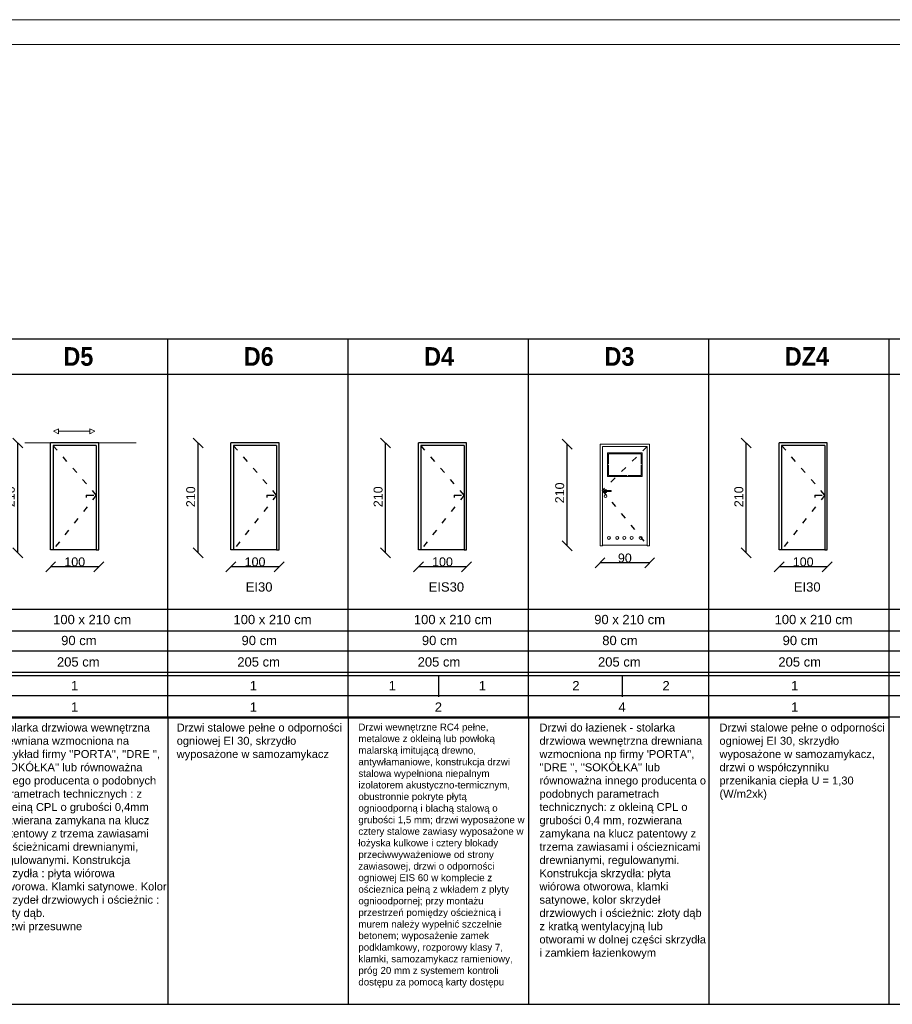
# Model space of a CAD drawing. Header units: millimetres. Extents: x 6197 to 108098, y 4257 to 29730.
# Tile 147 of 148: x 86201 to 87958, y 11392 to 13375. Entities that reach past the tile are written whole.
import ezdxf

# ---------------------------------------------------------------- set-up
doc = ezdxf.new("R2010")
doc.units = ezdxf.units.MM
doc.linetypes.add('ACAD_ISO03W100', pattern=[30, 12, -18])
for name, color, linetype in [('0_pomocniczy', 7, 'Continuous'), ('inne', 7, 'Continuous'), ('R-----WY', 1, 'Continuous'), ('R-TAB', 1, 'Continuous')]:
    doc.layers.add(name, color=color, linetype=linetype)
doc.styles.get("Standard").update_dxf_attribs({"font": 'arial.ttf'})
doc.dimstyles.new('ISO-25', dxfattribs={"dimtxt": 2.5, "dimasz": 2.5, "dimexe": 1.25, "dimexo": 0.625, "dimtad": 1, "dimtxsty": 'Standard', "dimcen": 2.5, "dimadec": 0, "dimazin": 0, "dimtfac": 1, "dimtmove": 0, "dimatfit": 3, "dimfxl": 1, "dimarcsym": 0})

# ---------------------------------------------------------------- blocks, each defined once
blk = doc.blocks.new('_Oblique')
at = {"color": 0, "linetype": 'ByBlock', "lineweight": -2}
blk.add_line((-0.5, -0.5), (0.5, 0.5), dxfattribs=at)
blk = doc.blocks.new('*D1728')
at = {"color": 0, "lineweight": -2, "transparency": 16777216}
blk.add_line((86360.2, 12273.1), (86263.2, 12273.1), dxfattribs=at)
at = {"layer": 'Defpoints', "color": 0, "transparency": 16777216}
for p in [(86263.2, 12307.4), (86360.2, 12307.4), (86263.2, 12273.1)]:
    blk.add_point(p, dxfattribs=at)
at = {"color": 0, "lineweight": -2, "transparency": 16777216, "xscale": 20, "yscale": 20, "zscale": 20, "rotation": 180}
blk.add_blockref('_Oblique', (86263.2, 12273.1), dxfattribs=at)
at = {"color": 0, "lineweight": -2, "transparency": 16777216, "xscale": 20, "yscale": 20, "zscale": 20}
blk.add_blockref('_Oblique', (86360.2, 12273.1), dxfattribs=at)
at = {"color": 0, "lineweight": 20, "transparency": 16777216, "insert": (86311.7, 12282.9), "char_height": 18, "attachment_point": 5}
blk.add_mtext('100', dxfattribs=at)
blk = doc.blocks.new('*D1729')
at = {"color": 0, "lineweight": -2, "transparency": 16777216}
blk.add_line((86197, 12301.1), (86197, 12522.4), dxfattribs=at)
at = {"layer": 'Defpoints', "color": 0, "transparency": 16777216}
for p in [(86197, 12522.4), (86263.2, 12522.4), (86263.2, 12301.1)]:
    blk.add_point(p, dxfattribs=at)
at = {"color": 0, "lineweight": -2, "transparency": 16777216, "xscale": 20, "yscale": 20, "zscale": 20}
for p, rotation in [((86197, 12522.4), 90), ((86197, 12301.1), 270)]:
    blk.add_blockref('_Oblique', p, dxfattribs=dict(at, rotation=rotation))
at = {"color": 0, "lineweight": 20, "transparency": 16777216, "insert": (86182.1, 12414.1), "char_height": 18, "attachment_point": 5, "rotation": 90}
blk.add_mtext('210', dxfattribs=at)
blk = doc.blocks.new('*D1730')
at = {"color": 0, "lineweight": -2, "transparency": 16777216}
blk.add_line((86723.4, 12273.1), (86626.4, 12273.1), dxfattribs=at)
at = {"layer": 'Defpoints', "color": 0, "transparency": 16777216}
for p in [(86626.4, 12307.4), (86723.4, 12307.4), (86626.4, 12273.1)]:
    blk.add_point(p, dxfattribs=at)
at = {"color": 0, "lineweight": -2, "transparency": 16777216, "xscale": 20, "yscale": 20, "zscale": 20, "rotation": 180}
blk.add_blockref('_Oblique', (86626.4, 12273.1), dxfattribs=at)
at = {"color": 0, "lineweight": -2, "transparency": 16777216, "xscale": 20, "yscale": 20, "zscale": 20}
blk.add_blockref('_Oblique', (86723.4, 12273.1), dxfattribs=at)
at = {"color": 0, "lineweight": 20, "transparency": 16777216, "insert": (86674.9, 12282.9), "char_height": 18, "attachment_point": 5}
blk.add_mtext('100', dxfattribs=at)
blk = doc.blocks.new('*D1731')
at = {"color": 0, "lineweight": -2, "transparency": 16777216}
blk.add_line((86560.3, 12301.1), (86560.3, 12522.4), dxfattribs=at)
at = {"layer": 'Defpoints', "color": 0, "transparency": 16777216}
for p in [(86560.3, 12522.4), (86626.4, 12522.4), (86626.4, 12301.1)]:
    blk.add_point(p, dxfattribs=at)
at = {"color": 0, "lineweight": -2, "transparency": 16777216, "xscale": 20, "yscale": 20, "zscale": 20}
for p, rotation in [((86560.3, 12522.4), 90), ((86560.3, 12301.1), 270)]:
    blk.add_blockref('_Oblique', p, dxfattribs=dict(at, rotation=rotation))
at = {"color": 0, "lineweight": 20, "transparency": 16777216, "insert": (86545.4, 12414.1), "char_height": 18, "attachment_point": 5, "rotation": 90}
blk.add_mtext('210', dxfattribs=at)
blk = doc.blocks.new('*D1732')
at = {"color": 0, "lineweight": -2, "transparency": 16777216}
blk.add_line((87100.9, 12273.1), (87003.9, 12273.1), dxfattribs=at)
at = {"layer": 'Defpoints', "color": 0, "transparency": 16777216}
for p in [(87003.9, 12307.4), (87100.9, 12307.4), (87003.9, 12273.1)]:
    blk.add_point(p, dxfattribs=at)
at = {"color": 0, "lineweight": -2, "transparency": 16777216, "xscale": 20, "yscale": 20, "zscale": 20, "rotation": 180}
blk.add_blockref('_Oblique', (87003.9, 12273.1), dxfattribs=at)
at = {"color": 0, "lineweight": -2, "transparency": 16777216, "xscale": 20, "yscale": 20, "zscale": 20}
blk.add_blockref('_Oblique', (87100.9, 12273.1), dxfattribs=at)
at = {"color": 0, "lineweight": 20, "transparency": 16777216, "insert": (87052.4, 12282.9), "char_height": 18, "attachment_point": 5}
blk.add_mtext('100', dxfattribs=at)
blk = doc.blocks.new('*D1733')
at = {"color": 0, "lineweight": -2, "transparency": 16777216}
blk.add_line((86937.7, 12301.1), (86937.7, 12522.4), dxfattribs=at)
at = {"layer": 'Defpoints', "color": 0, "transparency": 16777216}
for p in [(86937.7, 12522.4), (87003.9, 12522.4), (87003.9, 12301.1)]:
    blk.add_point(p, dxfattribs=at)
at = {"color": 0, "lineweight": -2, "transparency": 16777216, "xscale": 20, "yscale": 20, "zscale": 20}
for p, rotation in [((86937.7, 12522.4), 90), ((86937.7, 12301.1), 270)]:
    blk.add_blockref('_Oblique', p, dxfattribs=dict(at, rotation=rotation))
at = {"color": 0, "lineweight": 20, "transparency": 16777216, "insert": (86922.8, 12414.1), "char_height": 18, "attachment_point": 5, "rotation": 90}
blk.add_mtext('210', dxfattribs=at)
blk = doc.blocks.new('*D1734')
at = {"color": 0, "lineweight": -2, "transparency": 16777216}
blk.add_line((87469.7, 12280.9), (87369.7, 12280.9), dxfattribs=at)
at = {"layer": 'Defpoints', "color": 0, "transparency": 16777216}
for p in [(87369.7, 12315.2), (87469.7, 12315.2), (87369.7, 12280.9)]:
    blk.add_point(p, dxfattribs=at)
at = {"color": 0, "lineweight": -2, "transparency": 16777216, "xscale": 20, "yscale": 20, "zscale": 20, "rotation": 180}
blk.add_blockref('_Oblique', (87369.7, 12280.9), dxfattribs=at)
at = {"color": 0, "lineweight": -2, "transparency": 16777216, "xscale": 20, "yscale": 20, "zscale": 20}
blk.add_blockref('_Oblique', (87469.7, 12280.9), dxfattribs=at)
at = {"color": 0, "lineweight": 20, "transparency": 16777216, "insert": (87419.7, 12290.7), "char_height": 18, "attachment_point": 5}
blk.add_mtext('90', dxfattribs=at)
blk = doc.blocks.new('*D1735')
at = {"color": 0, "lineweight": -2, "transparency": 16777216}
blk.add_line((87303.5, 12315.2), (87303.5, 12520.2), dxfattribs=at)
at = {"layer": 'Defpoints', "color": 0, "transparency": 16777216}
for p in [(87303.5, 12520.2), (87369.7, 12520.2), (87369.7, 12315.2)]:
    blk.add_point(p, dxfattribs=at)
at = {"color": 0, "lineweight": -2, "transparency": 16777216, "xscale": 20, "yscale": 20, "zscale": 20}
for p, rotation in [((87303.5, 12520.2), 90), ((87303.5, 12315.2), 270)]:
    blk.add_blockref('_Oblique', p, dxfattribs=dict(at, rotation=rotation))
at = {"color": 0, "lineweight": 20, "transparency": 16777216, "insert": (87288.6, 12421.9), "char_height": 18, "attachment_point": 5, "rotation": 90}
blk.add_mtext('210', dxfattribs=at)
blk = doc.blocks.new('*D1736')
at = {"color": 0, "lineweight": -2, "transparency": 16777216}
blk.add_line((87827.4, 12273.1), (87730.4, 12273.1), dxfattribs=at)
at = {"layer": 'Defpoints', "color": 0, "transparency": 16777216}
for p in [(87730.4, 12307.4), (87827.4, 12307.4), (87730.4, 12273.1)]:
    blk.add_point(p, dxfattribs=at)
at = {"color": 0, "lineweight": -2, "transparency": 16777216, "xscale": 20, "yscale": 20, "zscale": 20, "rotation": 180}
blk.add_blockref('_Oblique', (87730.4, 12273.1), dxfattribs=at)
at = {"color": 0, "lineweight": -2, "transparency": 16777216, "xscale": 20, "yscale": 20, "zscale": 20}
blk.add_blockref('_Oblique', (87827.4, 12273.1), dxfattribs=at)
at = {"color": 0, "lineweight": 20, "transparency": 16777216, "insert": (87778.9, 12282.9), "char_height": 18, "attachment_point": 5}
blk.add_mtext('100', dxfattribs=at)
blk = doc.blocks.new('*D1737')
at = {"color": 0, "lineweight": -2, "transparency": 16777216}
blk.add_line((87664.2, 12301.1), (87664.2, 12522.4), dxfattribs=at)
at = {"layer": 'Defpoints', "color": 0, "transparency": 16777216}
for p in [(87664.2, 12522.4), (87730.4, 12522.4), (87730.4, 12301.1)]:
    blk.add_point(p, dxfattribs=at)
at = {"color": 0, "lineweight": -2, "transparency": 16777216, "xscale": 20, "yscale": 20, "zscale": 20}
for p, rotation in [((87664.2, 12522.4), 90), ((87664.2, 12301.1), 270)]:
    blk.add_blockref('_Oblique', p, dxfattribs=dict(at, rotation=rotation))
at = {"color": 0, "lineweight": 20, "transparency": 16777216, "insert": (87649.4, 12414.1), "char_height": 18, "attachment_point": 5, "rotation": 90}
blk.add_mtext('210', dxfattribs=at)

msp = doc.modelspace()

# ---------------------------------------------------------------- linework, layer by layer
at = {"color": 3, "lineweight": 0}
msp.add_line((84088.837, 13374.853), (90028.837, 13374.853), dxfattribs=at)
at = {"lineweight": 0}
msp.add_line((84138.837, 13324.853), (89978.837, 13324.853), dxfattribs=at)
at = {"lineweight": 20}
for p, q in [((86268.924, 12545.921), (86278.924, 12550.921)), ((86268.924, 12545.921), (86278.924, 12540.921)), ((86278.924, 12545.921), (86278.924, 12550.921)), ((86278.924, 12550.921), (86278.924, 12540.921)), ((86278.924, 12545.921), (86342.038, 12545.921)), ((86342.038, 12550.921), (86342.038, 12540.921)), ((86352.038, 12545.921), (86342.038, 12550.921)), ((86352.038, 12545.921), (86342.038, 12540.921)), ((86211.506, 12522.423), (86435.275, 12522.423))]:
    msp.add_line(p, q, dxfattribs=at)
at = {"layer": '0_pomocniczy', "color": 0}
for p, q in [((84948.171, 12732.35), (86862.521, 12732.35)), ((85311.44, 12732.35), (86862.521, 12732.35)), ((85311.44, 12732.35), (87225.79, 12732.35)), ((85674.709, 12732.35), (87225.79, 12732.35)), ((85674.709, 12732.35), (87225.79, 12732.35)), ((85674.709, 12732.35), (87589.06, 12732.35)), ((86037.979, 12732.35), (87225.79, 12732.35)), ((86037.979, 12732.35), (87589.06, 12732.35)), ((86037.979, 12732.35), (87589.06, 12732.35)), ((86037.979, 12732.35), (89042.138, 12732.35)), ((86401.248, 12732.35), (87589.06, 12732.35)), ((86401.248, 12732.35), (89042.138, 12732.35)), ((86401.248, 12732.35), (89042.138, 12732.35)), ((86401.248, 12732.35), (89042.138, 12732.35)), ((86499.252, 11967.575), (86499.252, 12732.35)), ((86764.518, 12732.35), (89042.138, 12732.35)), ((86764.518, 12732.35), (89042.138, 12732.35)), ((86764.518, 12732.35), (89042.138, 12732.35)), ((86862.521, 11967.575), (86862.521, 12732.35)), ((87127.787, 12732.35), (89042.138, 12732.35)), ((87225.79, 11967.575), (87225.79, 12732.35)), ((87589.06, 11967.575), (87589.06, 12732.35)), ((87952.329, 11392.001), (87952.329, 12732.35)), ((84948.171, 12661.018), (86862.521, 12661.018)), ((84948.171, 12661.018), (86862.521, 12661.018)), ((85311.44, 12661.018), (86862.521, 12661.018)), ((85311.44, 12661.018), (86862.521, 12661.018)), ((85311.44, 12661.018), (87225.79, 12661.018)), ((85311.44, 12661.018), (87225.79, 12661.018)), ((85674.709, 12661.018), (87225.79, 12661.018)), ((85674.709, 12661.018), (87225.79, 12661.018)), ((85674.709, 12661.018), (87225.79, 12661.018)), ((85674.709, 12661.018), (87225.79, 12661.018)), ((85674.709, 12661.018), (87589.06, 12661.018)), ((85674.709, 12661.018), (87589.06, 12661.018)), ((86037.979, 12661.018), (87225.79, 12661.018)), ((86037.979, 12661.018), (87225.79, 12661.018)), ((86037.979, 12661.018), (87589.06, 12661.018)), ((86037.979, 12661.018), (87589.06, 12661.018)), ((86037.979, 12661.018), (87589.06, 12661.018)), ((86037.979, 12661.018), (87589.06, 12661.018)), ((86037.979, 12661.018), (89042.138, 12661.018)), ((86037.979, 12661.018), (89042.138, 12661.018)), ((86401.248, 12661.018), (87589.06, 12661.018)), ((86401.248, 12661.018), (87589.06, 12661.018)), ((86401.248, 12661.018), (89042.138, 12661.018)), ((86401.248, 12661.018), (89042.138, 12661.018)), ((86401.248, 12661.018), (89042.138, 12661.018)), ((86401.248, 12661.018), (89042.138, 12661.018)), ((86401.248, 12661.018), (89042.138, 12661.018)), ((86401.248, 12661.018), (89042.138, 12661.018)), ((86764.518, 12661.018), (89042.138, 12661.018)), ((86764.518, 12661.018), (89042.138, 12661.018)), ((86764.518, 12661.018), (89042.138, 12661.018)), ((86764.518, 12661.018), (89042.138, 12661.018)), ((86764.518, 12661.018), (89042.138, 12661.018)), ((86764.518, 12661.018), (89042.138, 12661.018)), ((87127.787, 12661.018), (89042.138, 12661.018)), ((87127.787, 12661.018), (89042.138, 12661.018)), ((84948.171, 12187.486), (86862.521, 12187.486)), ((85311.44, 12187.486), (86862.521, 12187.486)), ((85311.44, 12187.486), (87225.79, 12187.486)), ((85674.709, 12187.486), (87225.79, 12187.486)), ((85674.709, 12187.486), (87225.79, 12187.486)), ((85674.709, 12187.486), (87589.06, 12187.486)), ((86037.979, 12187.486), (87225.79, 12187.486)), ((86037.979, 12187.486), (87589.06, 12187.486)), ((86037.979, 12187.486), (87589.06, 12187.486)), ((86037.979, 12187.486), (89042.138, 12187.486)), ((86401.248, 12187.486), (87589.06, 12187.486)), ((86401.248, 12187.486), (89042.138, 12187.486)), ((86401.248, 12187.486), (89042.138, 12187.486)), ((86401.248, 12187.486), (89042.138, 12187.486)), ((86764.518, 12187.486), (89042.138, 12187.486)), ((86764.518, 12187.486), (89042.138, 12187.486)), ((86764.518, 12187.486), (89042.138, 12187.486)), ((87127.787, 12187.486), (89042.138, 12187.486)), ((84948.171, 12144.378), (86862.521, 12144.378)), ((85311.44, 12144.378), (86862.521, 12144.378)), ((85311.44, 12144.378), (87225.79, 12144.378)), ((85674.709, 12144.378), (87225.79, 12144.378)), ((85674.709, 12144.378), (87225.79, 12144.378)), ((85674.709, 12144.378), (87589.06, 12144.378)), ((86037.979, 12144.378), (87225.79, 12144.378)), ((86037.979, 12144.378), (87589.06, 12144.378)), ((86037.979, 12144.378), (87589.06, 12144.378)), ((86037.979, 12144.378), (89042.138, 12144.378)), ((86401.248, 12144.378), (87589.06, 12144.378)), ((86401.248, 12144.378), (89042.138, 12144.378)), ((86401.248, 12144.378), (89042.138, 12144.378)), ((86401.248, 12144.378), (89042.138, 12144.378)), ((86764.518, 12144.378), (89042.138, 12144.378)), ((86764.518, 12144.378), (89042.138, 12144.378)), ((86764.518, 12144.378), (89042.138, 12144.378)), ((87127.787, 12144.378), (89042.138, 12144.378)), ((84948.171, 12103.681), (86862.521, 12103.681)), ((85311.44, 12103.681), (86862.521, 12103.681)), ((85311.44, 12103.681), (87225.79, 12103.681)), ((85674.709, 12103.681), (87225.79, 12103.681)), ((85674.709, 12103.681), (87225.79, 12103.681)), ((85674.709, 12103.681), (87589.06, 12103.681)), ((86037.979, 12103.681), (87225.79, 12103.681)), ((86037.979, 12103.681), (87589.06, 12103.681)), ((86037.979, 12103.681), (87589.06, 12103.681)), ((86037.979, 12103.681), (89042.138, 12103.681)), ((86401.248, 12103.681), (87589.06, 12103.681)), ((86401.248, 12103.681), (89042.138, 12103.681)), ((86401.248, 12103.681), (89042.138, 12103.681)), ((86401.248, 12103.681), (89042.138, 12103.681)), ((86764.518, 12103.681), (89042.138, 12103.681)), ((86764.518, 12103.681), (89042.138, 12103.681)), ((86764.518, 12103.681), (89042.138, 12103.681)), ((87127.787, 12103.681), (89042.138, 12103.681)), ((84948.171, 12060.602), (86862.521, 12060.602)), ((85311.44, 12060.602), (86862.521, 12060.602)), ((85311.44, 12060.602), (87225.79, 12060.602)), ((85674.709, 12060.602), (87225.79, 12060.602)), ((85674.709, 12060.602), (87225.79, 12060.602)), ((85674.709, 12060.602), (87589.06, 12060.602)), ((86037.979, 12060.602), (87225.79, 12060.602)), ((86037.979, 12060.602), (87589.06, 12060.602)), ((86037.979, 12060.602), (87589.06, 12060.602)), ((86037.979, 12060.602), (89042.138, 12060.602)), ((86401.248, 12060.602), (87589.06, 12060.602)), ((86401.248, 12060.602), (89042.138, 12060.602)), ((86401.248, 12060.602), (89042.138, 12060.602)), ((86401.248, 12060.602), (89042.138, 12060.602)), ((86764.518, 12060.602), (89042.138, 12060.602)), ((86764.518, 12060.602), (89042.138, 12060.602)), ((86764.518, 12060.602), (89042.138, 12060.602)), ((87127.787, 12060.602), (89042.138, 12060.602)), ((84948.171, 12054.384), (86862.521, 12054.384)), ((85311.44, 12054.384), (86862.521, 12054.384)), ((85311.44, 12054.384), (87225.79, 12054.384)), ((85674.709, 12054.384), (87225.79, 12054.384)), ((85674.709, 12054.384), (87225.79, 12054.384)), ((85674.709, 12054.384), (87589.06, 12054.384)), ((86037.979, 12054.384), (87225.79, 12054.384)), ((86037.979, 12054.384), (87589.06, 12054.384)), ((86037.979, 12054.384), (87589.06, 12054.384)), ((86037.979, 12054.384), (89042.138, 12054.384)), ((86401.248, 12054.384), (87589.06, 12054.384)), ((86401.248, 12054.384), (89042.138, 12054.384)), ((86401.248, 12054.384), (89042.138, 12054.384)), ((86401.248, 12054.384), (89042.138, 12054.384)), ((86764.518, 12054.384), (89042.138, 12054.384)), ((86764.518, 12054.384), (89042.138, 12054.384)), ((86764.518, 12054.384), (89042.138, 12054.384)), ((87044.156, 12054.384), (87044.156, 12010.98)), ((87127.787, 12054.384), (89042.138, 12054.384)), ((87414.118, 12054.384), (87414.118, 12010.98)), ((86499.252, 12013.687), (86499.252, 12018.041)), ((86862.521, 12013.687), (86862.521, 12018.041)), ((87044.156, 12018.041), (87044.156, 12013.687)), ((87225.79, 12013.687), (87225.79, 12018.041)), ((87589.06, 12013.687), (87589.06, 12018.041)), ((84948.171, 12013.687), (86862.521, 12013.687)), ((84948.171, 12013.687), (86862.521, 12013.687)), ((85311.44, 12013.687), (86862.521, 12013.687)), ((85311.44, 12013.687), (86862.521, 12013.687)), ((85311.44, 12013.687), (87225.79, 12013.687)), ((85674.709, 12013.687), (87225.79, 12013.687)), ((85674.709, 12013.687), (87225.79, 12013.687)), ((85674.709, 12013.687), (87225.79, 12013.687)), ((85674.709, 12013.687), (87225.79, 12013.687)), ((85674.709, 12013.687), (87589.06, 12013.687)), ((85674.709, 12013.687), (87589.06, 12013.687)), ((86037.979, 12013.687), (87225.79, 12013.687)), ((86037.979, 12013.687), (87225.79, 12013.687)), ((86037.979, 12013.687), (87589.06, 12013.687)), ((86037.979, 12013.687), (87589.06, 12013.687)), ((86037.979, 12013.687), (87589.06, 12013.687)), ((86037.979, 12013.687), (87589.06, 12013.687)), ((86037.979, 12013.687), (89042.138, 12013.687)), ((86037.979, 12013.687), (89042.138, 12013.687)), ((86401.248, 12013.687), (87589.06, 12013.687)), ((86401.248, 12013.687), (87589.06, 12013.687)), ((86401.248, 12013.687), (89042.138, 12013.687)), ((86401.248, 12013.687), (89042.138, 12013.687)), ((86401.248, 12013.687), (89042.138, 12013.687)), ((86401.248, 12013.687), (89042.138, 12013.687)), ((86401.248, 12013.687), (89042.138, 12013.687)), ((86401.248, 12013.687), (89042.138, 12013.687)), ((86499.252, 11970.632), (86499.252, 12013.687)), ((86764.518, 12013.687), (89042.138, 12013.687)), ((86764.518, 12013.687), (89042.138, 12013.687)), ((86764.518, 12013.687), (89042.138, 12013.687)), ((86764.518, 12013.687), (89042.138, 12013.687)), ((86764.518, 12013.687), (89042.138, 12013.687)), ((86764.518, 12013.687), (89042.138, 12013.687)), ((86862.521, 11970.632), (86862.521, 12013.687)), ((87127.787, 12013.687), (89042.138, 12013.687)), ((87127.787, 12013.687), (89042.138, 12013.687)), ((87225.79, 11970.632), (87225.79, 12013.687)), ((87589.06, 11970.632), (87589.06, 12013.687)), ((84948.171, 11970.632), (86862.521, 11970.632)), ((84948.171, 11968.822), (86862.521, 11968.822)), ((85311.44, 11970.632), (86862.521, 11970.632)), ((85311.44, 11970.632), (87225.79, 11970.632)), ((85311.44, 11968.822), (86862.521, 11968.822)), ((85311.44, 11968.822), (87225.79, 11968.822)), ((85674.709, 11970.632), (87225.79, 11970.632)), ((85674.709, 11970.632), (87225.79, 11970.632)), ((85674.709, 11970.632), (87589.06, 11970.632)), ((85674.709, 11968.822), (87225.79, 11968.822)), ((85674.709, 11968.822), (87225.79, 11968.822)), ((85674.709, 11968.822), (87589.06, 11968.822)), ((86037.979, 11970.632), (87225.79, 11970.632)), ((86037.979, 11970.632), (87589.06, 11970.632)), ((86037.979, 11970.632), (87589.06, 11970.632)), ((86037.979, 11970.632), (89042.138, 11970.632)), ((86037.979, 11968.822), (87225.79, 11968.822)), ((86037.979, 11968.822), (87589.06, 11968.822)), ((86037.979, 11968.822), (87589.06, 11968.822)), ((86037.979, 11968.822), (87952.329, 11968.822)), ((86401.248, 11970.632), (87589.06, 11970.632)), ((86401.248, 11970.632), (89042.138, 11970.632)), ((86401.248, 11970.632), (89042.138, 11970.632)), ((86401.248, 11970.632), (89042.138, 11970.632)), ((86401.248, 11968.822), (87589.06, 11968.822)), ((86401.248, 11968.822), (87952.329, 11968.822)), ((86401.248, 11968.822), (87952.329, 11968.822)), ((86401.248, 11968.822), (87952.329, 11968.822)), ((86499.252, 11970.632), (86499.252, 11392.001)), ((86764.518, 11970.632), (89042.138, 11970.632)), ((86764.518, 11970.632), (89042.138, 11970.632)), ((86764.518, 11970.632), (89042.138, 11970.632)), ((86764.518, 11968.822), (87952.329, 11968.822)), ((86764.518, 11968.822), (87952.329, 11968.822)), ((86764.518, 11968.822), (87952.329, 11968.822)), ((86862.521, 11970.632), (86862.521, 11392.001)), ((87127.787, 11970.632), (89042.138, 11970.632)), ((87127.787, 11968.822), (87952.329, 11968.822)), ((87225.79, 11970.632), (87225.79, 11392.001)), ((87589.06, 11970.632), (87589.06, 11392.001)), ((84948.171, 11392.001), (86862.521, 11392.001)), ((85311.44, 11392.001), (86862.521, 11392.001)), ((85311.44, 11392.001), (87225.79, 11392.001)), ((85674.709, 11392.001), (87225.79, 11392.001)), ((85674.709, 11392.001), (87225.79, 11392.001)), ((85674.709, 11392.001), (87589.06, 11392.001)), ((86037.979, 11392.001), (87225.79, 11392.001)), ((86037.979, 11392.001), (87589.06, 11392.001)), ((86037.979, 11392.001), (87589.06, 11392.001)), ((86037.979, 11392.001), (87952.329, 11392.001)), ((86401.248, 11392.001), (87589.06, 11392.001)), ((86401.248, 11392.001), (87952.329, 11392.001)), ((86401.248, 11392.001), (87952.329, 11392.001)), ((86401.248, 11392.001), (87952.329, 11392.001)), ((86764.518, 11392.001), (87952.329, 11392.001)), ((86764.518, 11392.001), (87952.329, 11392.001)), ((86764.518, 11392.001), (87952.329, 11392.001)), ((87127.787, 11392.001), (89042.138, 11392.001))]:
    msp.add_line(p, q, dxfattribs=at)
at = {"layer": 'inne', "color": 0}
for p, q in [((86263.177, 12307.423), (86263.177, 12522.423)), ((86360.177, 12522.423), (86263.177, 12522.423)), ((86360.177, 12522.423), (86263.177, 12522.423)), ((86360.177, 12307.423), (86360.177, 12522.423)), ((86626.447, 12307.423), (86626.447, 12522.423)), ((86723.447, 12522.423), (86626.447, 12522.423)), ((86723.447, 12522.423), (86626.447, 12522.423)), ((86723.447, 12307.423), (86723.447, 12522.423)), ((87100.901, 12522.423), (87003.901, 12522.423)), ((87100.901, 12522.423), (87003.901, 12522.423)), ((87003.901, 12307.423), (87003.901, 12522.423)), ((87100.901, 12307.423), (87100.901, 12522.423)), ((87827.44, 12522.423), (87730.44, 12522.423)), ((87827.44, 12522.423), (87730.44, 12522.423)), ((87730.44, 12307.423), (87730.44, 12522.423)), ((87827.44, 12307.423), (87827.44, 12522.423)), ((86268.177, 12307.423), (86263.177, 12307.423)), ((86355.177, 12307.423), (86268.177, 12307.423)), ((86355.177, 12307.423), (86360.177, 12307.423)), ((86631.447, 12307.423), (86626.447, 12307.423)), ((86718.447, 12307.423), (86631.447, 12307.423)), ((86718.447, 12307.423), (86723.447, 12307.423)), ((87008.901, 12307.423), (87003.901, 12307.423)), ((87095.901, 12307.423), (87008.901, 12307.423)), ((87095.901, 12307.423), (87100.901, 12307.423)), ((87735.44, 12307.423), (87730.44, 12307.423)), ((87822.44, 12307.423), (87735.44, 12307.423)), ((87822.44, 12307.423), (87827.44, 12307.423))]:
    msp.add_line(p, q, dxfattribs=at)
at = {"layer": 'inne', "color": 0, "linetype": 'ACAD_ISO03W100'}
for p, q in [((86355.177, 12417.423), (86268.177, 12517.423)), ((86718.447, 12417.423), (86631.447, 12517.423)), ((87095.901, 12417.423), (87008.901, 12517.423)), ((87464.698, 12515.175), (87374.336, 12426.675)), ((87822.44, 12417.423), (87735.44, 12517.423)), ((86355.177, 12417.423), (86268.177, 12307.423)), ((86718.447, 12417.423), (86631.447, 12307.423)), ((87095.901, 12417.423), (87008.901, 12307.423)), ((87374.336, 12426.675), (87464.698, 12316.675)), ((87822.44, 12417.423), (87735.44, 12307.423))]:
    msp.add_line(p, q, dxfattribs=at)
at = {"layer": 'inne', "color": 0, "lineweight": 5}
for p, q in [((87369.698, 12315.175), (87369.698, 12520.175)), ((87369.698, 12520.175), (87469.698, 12520.175)), ((87464.698, 12515.175), (87374.698, 12515.175)), ((87374.698, 12515.175), (87374.698, 12315.175)), ((87464.698, 12315.175), (87464.698, 12515.175)), ((87469.698, 12520.175), (87469.698, 12315.175)), ((87384.698, 12502.675), (87454.698, 12502.675)), ((87384.698, 12454.675), (87384.698, 12502.675)), ((87386.698, 12500.675), (87452.476, 12500.675)), ((87386.698, 12479.675), (87386.698, 12500.675)), ((87452.698, 12479.675), (87452.476, 12500.675)), ((87454.698, 12502.675), (87454.698, 12454.675)), ((87386.698, 12477.675), (87386.698, 12456.675)), ((87452.698, 12456.675), (87452.698, 12477.675)), ((87384.698, 12454.675), (87454.698, 12454.675)), ((87386.698, 12456.675), (87423.698, 12456.675)), ((87425.698, 12456.675), (87452.698, 12456.675)), ((87379.049, 12426.675), (87379.049, 12424.675)), ((87379.049, 12426.675), (87392.228, 12426.675)), ((87392.228, 12424.675), (87379.049, 12424.675)), ((87392.228, 12426.675), (87392.228, 12424.675)), ((87374.698, 12315.175), (87369.698, 12315.175)), ((87374.698, 12316.675), (87464.698, 12316.675)), ((87469.698, 12315.175), (87464.698, 12315.175))]:
    msp.add_line(p, q, dxfattribs=at)
for centre, radius in [((87380.748, 12415.37), 2.66), ((87387.684, 12331.175), 3), ((87404.432, 12331.175), 3), ((87418.694, 12331.175), 3), ((87433.406, 12331.175), 3), ((87451.698, 12331.175), 3)]:
    msp.add_circle(centre, radius, dxfattribs=at)
msp.add_arc((87380.748, 12425.675), 3.14, 18.570891, 341.429109, dxfattribs=at)
at = {"layer": 'R-----WY', "color": 0}
for p, q in [((86355.177, 12517.423), (86268.177, 12517.423)), ((86268.177, 12517.423), (86268.177, 12307.423)), ((86355.177, 12517.423), (86355.177, 12307.423)), ((86718.447, 12517.423), (86631.447, 12517.423)), ((86631.447, 12517.423), (86631.447, 12307.423)), ((86718.447, 12517.423), (86718.447, 12307.423)), ((87095.901, 12517.423), (87008.901, 12517.423)), ((87008.901, 12517.423), (87008.901, 12307.423)), ((87095.901, 12517.423), (87095.901, 12307.423)), ((87822.44, 12517.423), (87735.44, 12517.423)), ((87735.44, 12517.423), (87735.44, 12307.423)), ((87822.44, 12517.423), (87822.44, 12307.423)), ((86335.086, 12417.423), (86350.086, 12417.423)), ((86335.086, 12417.423), (86335.086, 12412.423)), ((86698.355, 12417.423), (86713.355, 12417.423)), ((86698.355, 12417.423), (86698.355, 12412.423)), ((87075.81, 12417.423), (87090.81, 12417.423)), ((87075.81, 12417.423), (87075.81, 12412.423)), ((87802.349, 12417.423), (87817.349, 12417.423)), ((87802.349, 12417.423), (87802.349, 12412.423))]:
    msp.add_line(p, q, dxfattribs=at)

# ---------------------------------------------------------------- texts
at = {"layer": '0_pomocniczy', "color": 0, "ltscale": 0.5, "attachment_point": 1}
for s, insert, char_height, width in [('{\\fArial|b1|i0|c238|p34;\\W0.9;D5}', (86288.931, 12715.383), 37.48378, 149.85746), ('{\\fArial|b1|i0|c238|p34;\\W0.9;D6}', (86652.2, 12715.383), 37.48378, 149.85746), ('\\fArial|b1|i0|c238|p34;\\W0.9;D4', (87015.469, 12715.383), 37.48378, 149.85746), ('{\\fArial|b1|i0|c238|p34;\\W0.9;D3}', (87378.739, 12715.383), 37.48378, 149.85746), ('{\\fArial|b1|i0|c238|p34;\\W0.9;DZ4}', (87742.008, 12715.383), 37.48378, 149.85746), ('100 x 210 cm', (86268.238, 12176.249), 18.74189, 553.25615), ('100 x 210 cm', (86631.508, 12176.249), 18.74189, 553.25615), ('100 x 210 cm', (86994.777, 12176.249), 18.74189, 553.25615), ('90 x 210 cm', (87358.047, 12176.249), 18.74189, 553.25615), ('100 x 210 cm', (87721.316, 12176.249), 18.74189, 553.25615), ('90 cm', (86284.415, 12134.071), 18.7419, 553.25615), ('90 cm', (86647.685, 12134.071), 18.7419, 553.25615), ('90 cm', (87010.954, 12134.071), 18.7419, 553.25615), ('80 cm', (87374.224, 12134.071), 18.7419, 553.25615), ('90 cm', (87737.493, 12134.071), 18.7419, 553.25615), ('205 cm', (86275.889, 12090.882), 18.7419, 553.25615), ('205 cm', (86639.159, 12090.882), 18.7419, 553.25615), ('205 cm', (87002.428, 12090.882), 18.7419, 553.25615), ('205 cm', (87365.698, 12090.882), 18.7419, 553.25615), ('205 cm', (87728.967, 12090.882), 18.7419, 553.25615), ('1', (86304.122, 12043.03), 18.742, 553.25615), ('1', (86664.277, 12043.03), 18.742, 553.25615), ('1', (86943.929, 12043.03), 18.742, 553.25615), ('1', (87125.564, 12043.03), 18.742, 553.25615), ('2', (87313.891, 12043.03), 18.742, 553.25615), ('2', (87495.526, 12043.03), 18.742, 553.25615), ('1', (87754.729, 12043.03), 18.742, 553.25615), ('1', (86304.122, 11999.975), 18.742, 553.25615), ('1', (86664.277, 11999.975), 18.742, 553.25615), ('2', (87036.94, 11999.975), 18.742, 553.25615), ('4', (87406.902, 11999.975), 18.742, 553.25615), ('1', (87754.729, 11999.975), 18.742, 553.25615), ("Stolarka drzwiowa wewnętrzna drewniana wzmocniona na przykład firmy ''PORTA'', ''DRE '', ''SOKÓŁKA'' lub równoważna innego producenta o podobnych parametrach technicznych : z okleiną CPL o grubości 0,4mm\\Prozwierana zamykana na klucz patentowy z trzema zawiasami \\P i ościeżnicami drewnianymi, regulowanymi. Konstrukcja skrzydła : płyta wiórowa otworowa. Klamki satynowe. Kolor skrzydeł drzwiowych i ościeżnic : złoty dąb. \\PDrzwi przesuwne", (86156.494, 11957.375), 16, 339.7001), ('Drzwi stalowe pełne o odporności ogniowej EI 30, skrzydło wyposażone w samozamykacz', (86517.044, 11957.375), 16, 339.7001), ('Drzwi wewnętrzne RC4 pełne, metalowe z okleiną lub powłoką malarską imitującą drewno, antywłamaniowe, konstrukcja drzwi stalowa wypełniona niepalnym izolatorem akustyczno-termicznym, obustronnie pokryte płytą ognioodporną i blachą stalową o grubości 1,5 mm; drzwi wyposażone w cztery stalowe zawiasy wyposażone w łożyska kulkowe i cztery blokady przeciwwyważeniowe od strony zawiasowej, drzwi o odporności ogniowej EIS 60 w komplecie z ościeznica pełną z wkładem z plyty ognioodpornej; przy montażu przestrzeń pomiędzy ościeżnicą i murem należy wypełnić szczelnie betonem; wyposażenie zamek podklamkowy, rozporowy klasy 7, klamki, samozamykacz ramieniowy, próg 20 mm z systemem kontroli dostępu za pomocą karty dostępu', (86883.033, 11957.375), 14, 339.7001), ("Drzwi do łazienek - stolarka drzwiowa wewnętrzna drewniana wzmocniona np firmy 'PORTA'', ''DRE '', ''SOKÓŁKA'' lub równoważna innego producenta o podobnych parametrach technicznych: z okleiną CPL o grubości 0,4 mm, rozwierana zamykana na klucz patentowy z trzema zawiasami i ościeznicami drewnianymi, regulowanymi. \\PKonstrukcja skrzydła: płyta wiórowa otworowa, klamki satynowe, kolor skrzydeł drzwiowych i ościeżnic: złoty dąb z kratką wentylacyjną lub otworami w dolnej części skrzydła i zamkiem łazienkowym  ", (87247.751, 11957.375), 16, 339.7001), ('Drzwi stalowe pełne o odporności ogniowej EI 30, skrzydło wyposażone w samozamykacz, drzwi o współczynniku przenikania ciepła U = 1,30 (W/m2xk)', (87610.313, 11957.375), 16, 339.7001)]:
    msp.add_mtext(s, dxfattribs=dict(at, insert=insert, char_height=char_height, width=width))
at = {"layer": '0_pomocniczy', "color": 1, "ltscale": 0.5, "char_height": 18.7419, "width": 553.25615, "attachment_point": 1}
for s, insert in [('EI30', (86656.177, 12241.845)), ('EIS30', (87024.586, 12241.845)), ('EI30', (87760.17, 12241.845))]:
    msp.add_mtext(s, dxfattribs=dict(at, insert=insert))
at = {"layer": 'R-TAB', "color": 0, "ltscale": 24, "char_height": 75, "attachment_point": 1}
for s, insert, width in [('\\pi356.50534;SZCZEGÓŁ "B"\\P\\pi606.72703; 1:10', (62020.466, 12876.824), 1441.47248), ('\\pi365.15907;SZCZEGÓŁ WYKOŃCZENIA MURKA ATTYKI\\P\\pi1332.68977; 1:10', (80162.418, 12187.761), 2893.39795)]:
    msp.add_mtext(s, dxfattribs=dict(at, insert=insert, width=width))

# ---------------------------------------------------------------- dimensions: what is measured, and where the dimension line sits
at = {"lineweight": 20}
for base, p1, p2, picture, middle in [((86196.986, 12522.423), (86263.177, 12301.101), (86263.177, 12522.423), '*D1729', (86182.125, 12414.107)), ((86560.255, 12522.423), (86626.447, 12301.101), (86626.447, 12522.423), '*D1731', (86545.395, 12414.107)), ((86937.71, 12522.423), (87003.901, 12301.101), (87003.901, 12522.423), '*D1733', (86922.85, 12414.107)), ((87664.249, 12522.423), (87730.44, 12301.101), (87730.44, 12522.423), '*D1737', (87649.388, 12414.107)), ((87303.507, 12520.175), (87369.698, 12315.175), (87369.698, 12520.175), '*D1735', (87288.646, 12421.859))]:
    dim = msp.add_linear_dim(base=base, p1=p1, p2=p2, angle=90, text='210', dimstyle='ISO-25', override={"dimtxt": 18, "dimasz": 20, "dimblk1": 'Oblique', "dimblk2": 'Oblique', "dimsah": 1, "dimse1": 1, "dimse2": 1, "dimtmove": 2}, dxfattribs=at)
    dim.commit()
    dim.dimension.update_dxf_attribs({"geometry": picture, "text_midpoint": middle, "dimtype": 160})
for base, p1, p2, text, picture, middle in [((87369.698, 12280.862), (87469.698, 12315.175), (87369.698, 12315.175), '90', '*D1734', (87419.698, 12290.677)), ((86263.177, 12273.109), (86360.177, 12307.423), (86263.177, 12307.423), '100', '*D1728', (86311.677, 12282.925)), ((86626.447, 12273.109), (86723.447, 12307.423), (86626.447, 12307.423), '100', '*D1730', (86674.947, 12282.925)), ((87003.901, 12273.109), (87100.901, 12307.423), (87003.901, 12307.423), '100', '*D1732', (87052.401, 12282.925)), ((87730.44, 12273.109), (87827.44, 12307.423), (87730.44, 12307.423), '100', '*D1736', (87778.94, 12282.925))]:
    dim = msp.add_linear_dim(base=base, p1=p1, p2=p2, text=text, dimstyle='ISO-25', override={"dimtxt": 18, "dimasz": 20, "dimblk1": 'Oblique', "dimblk2": 'Oblique', "dimsah": 1, "dimse1": 1, "dimse2": 1, "dimtmove": 2}, dxfattribs=at)
    dim.commit()
    dim.dimension.update_dxf_attribs({"geometry": picture, "text_midpoint": middle})

doc.saveas('drawing.dxf')
